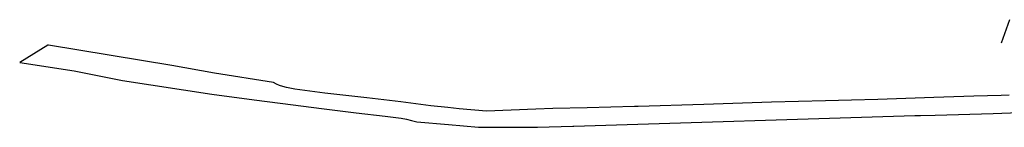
# Model space of a CAD drawing. Header units: millimetres. Extents: x 237058 to 239804, y 565701 to 567407.
# Tile 1 of 64: x 237058 to 237689, y 566055 to 566124. Entities that reach past the tile are written whole.
import ezdxf

# ---------------------------------------------------------------- set-up
doc = ezdxf.new("R2010")
doc.units = ezdxf.units.MM
doc.layers.add('T4675650', color=8, linetype='CONTINUOUS')

msp = doc.modelspace()

# ---------------------------------------------------------------- linework, layer by layer
at = {"layer": 'T4675650'}
msp.add_line((237692.568, 566124.228), (237687.151, 566109.246), dxfattribs=at)
msp.add_lwpolyline([(237692.432, 566076.024), (237687.32, 566075.852), (237669.644, 566075.313), (237644.043, 566074.531), (237608.223, 566073.266), (237591.178, 566072.782), (237574.57, 566072.313), (237539.98, 566071.602), (237496.52, 566070.109), (237454.616, 566068.838), (237452.213, 566068.652), (237421.769, 566067.947), (237399.763, 566067.475), (237389.001, 566067.125), (237357.309, 566065.729), (237339.789, 566067.359), (237336.055, 566067.766), (237332.513, 566068.124), (237321.629, 566069.234), (237302.332, 566071.742), (237280.523, 566074.234), (237253.609, 566077.313), (237234.422, 566079.82), (237231.281, 566080.422), (237228.965, 566080.93), (237226.625, 566081.531), (237224.527, 566082.258), (237222.754, 566083.063), (237220.668, 566084.016), (237182.802, 566090.054), (237155.594, 566094.915), (237076.441, 566107.916), (237076.158, 566107.962), (237058.013, 566096.875), (237092.869, 566091.522), (237124.001, 566085.466), (237181.288, 566076.615), (237208.338, 566073.034), (237233.432, 566069.711), (237251.559, 566067.374), (237273.758, 566064.703), (237292.242, 566062.508), (237302.492, 566061.266), (237305.922, 566060.609), (237309.152, 566059.852), (237311.68, 566059.164), (237312.534, 566058.908), (237332.977, 566057.234), (237352.221, 566055.59), (237368.458, 566055.541), (237389.969, 566055.476), (237412.725, 566056.184), (237413.335, 566056.203), (237631.945, 566063.033), (237635.501, 566062.937), (237644.992, 566063.102), (237682.145, 566064.273), (237721.191, 566065.75)], dxfattribs=at)

doc.saveas('drawing.dxf')
